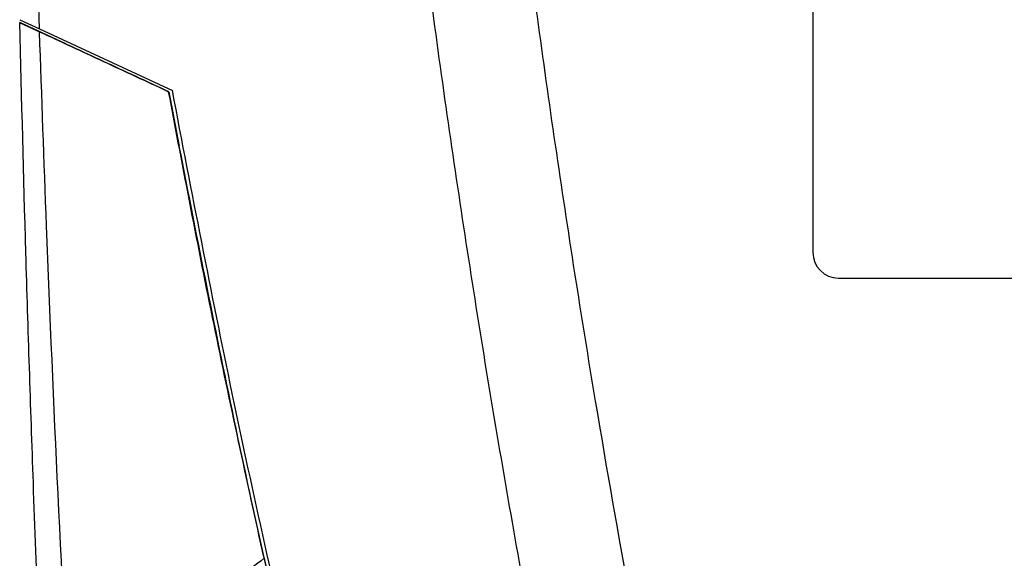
# Model space of a CAD drawing. Header units: millimetres. Extents: x -0.387 to 0.594, y -0.166 to 0.447.
# Tile 62 of 109: x 0.18 to 0.218, y 0.126 to 0.147. Entities that reach past the tile are written whole.
import ezdxf

# ---------------------------------------------------------------- set-up
doc = ezdxf.new("R2010")
doc.units = ezdxf.units.MM
doc.layers.add('FORMAT', color=7, linetype='Continuous')

msp = doc.modelspace()

# ---------------------------------------------------------------- linework, layer by layer
at = {"layer": 'FORMAT', "color": 7, "linetype": 'Continuous', "lineweight": 25}
for p, q in [((0.210569, 0.217074), (0.210569, 0.138074)), ((0.210569, 0.217074), (0.210569, 0.138074)), ((0.179639, 0.147151), (0.18041, 0.146794)), ((0.181431, 0.146207), (0.179642, 0.147038)), ((0.181434, 0.146207), (0.179645, 0.147037)), ((0.18041, 0.146793), (0.185593, 0.144388)), ((0.181434, 0.146207), (0.181431, 0.146207)), ((0.185449, 0.144343), (0.185447, 0.144343)), ((0.185449, 0.144343), (0.185864, 0.142216)), ((0.186027, 0.142088), (0.186027, 0.142088)), ((0.186027, 0.142088), (0.186027, 0.142088)), ((0.210569, 0.138074), (0.210569, 0.138074)), ((0.211569, 0.137074), (0.260569, 0.137074))]:
    msp.add_line(p, q, dxfattribs=at)
msp.add_arc((0.211569, 0.138074), 0.001, 180, 270, dxfattribs=at)
msp.add_arc((0.211569, 0.138074), 0.001, 180, 270, dxfattribs=at)
for points, knots in [([(0.18041, 0.146794), (0.180274, 0.151419), (0.180001, 0.160669), (0.179726, 0.179182), (0.179772, 0.201028), (0.180339, 0.226203), (0.181097, 0.242105), (0.181477, 0.250058)], [0, 0, 0, 0, 0.134374, 0.268766, 0.537671, 0.76879, 1, 1, 1, 1]), ([(0.213156, 0.06795), (0.212212, 0.071103), (0.210303, 0.077479), (0.207671, 0.087149), (0.205201, 0.096942), (0.202931, 0.106792), (0.200859, 0.116683), (0.198986, 0.12661), (0.197313, 0.136571), (0.19584, 0.14657), (0.194283, 0.158867), (0.192823, 0.173481), (0.191718, 0.19044), (0.191146, 0.20746), (0.191255, 0.218826), (0.191309, 0.224512)], [0, 0, 0, 0, 0.0622011, 0.1257859, 0.1893966, 0.2530847, 0.3167988, 0.3803836, 0.4439939, 0.5076815, 0.5713951, 0.6782397, 0.7852056, 0.8925407, 1, 1, 1, 1]), ([(0.195376, 0.222477), (0.195339, 0.219229), (0.195264, 0.212617), (0.195403, 0.202638), (0.195735, 0.192543), (0.196276, 0.18245), (0.197022, 0.172371), (0.197973, 0.162314), (0.199127, 0.152279), (0.200487, 0.142263), (0.202355, 0.130334), (0.20489, 0.116518), (0.2083, 0.100855), (0.212186, 0.085272), (0.215203, 0.074988), (0.216713, 0.069843)], [0, 0, 0, 0, 0.062973, 0.128199, 0.193452, 0.258786, 0.324147, 0.389373, 0.454626, 0.51996, 0.585321, 0.68872, 0.792227, 0.896059, 1, 1, 1, 1]), ([(0.181286, 0.10262), (0.181202, 0.104383), (0.180949, 0.109672), (0.180566, 0.118494), (0.180182, 0.128546), (0.179869, 0.138061), (0.179718, 0.144045), (0.179642, 0.147038)], [0, 0, 0, 0, 0.119232, 0.357698, 0.596198, 0.798093, 1, 1, 1, 1]), ([(0.179642, 0.147038), (0.179705, 0.147008), (0.179831, 0.14695), (0.180023, 0.146861), (0.180217, 0.146771), (0.180348, 0.14671), (0.180414, 0.146679)], [0, 0, 0, 0, 0.2499919, 0.499987, 0.7499918, 1, 1, 1, 1]), ([(0.180417, 0.146679), (0.180351, 0.14671), (0.180219, 0.146771), (0.180026, 0.146861), (0.179834, 0.14695), (0.179708, 0.147008), (0.179645, 0.147037)], [0, 0, 0, 0, 0.249992, 0.499987, 0.749992, 1, 1, 1, 1]), ([(0.183061, 0.097307), (0.182579, 0.104268), (0.181616, 0.118193), (0.180835, 0.134658), (0.180502, 0.144157), (0.180414, 0.146679)], [0, 0, 0, 0, 0.423364, 0.846858, 1, 1, 1, 1]), ([(0.180414, 0.146679), (0.180826, 0.146488), (0.181651, 0.146105), (0.182904, 0.145523), (0.184168, 0.144937), (0.185021, 0.144541), (0.185447, 0.144343)], [0, 0, 0, 0, 0.249634, 0.499405, 0.749623, 1, 1, 1, 1]), ([(0.185449, 0.144343), (0.185024, 0.14454), (0.184174, 0.144935), (0.182911, 0.145521), (0.181657, 0.146104), (0.18083, 0.146487), (0.180417, 0.146679)], [0, 0, 0, 0, 0.249605, 0.499367, 0.749604, 1, 1, 1, 1]), ([(0.197442, 0.094739), (0.196209, 0.099063), (0.193744, 0.107715), (0.190614, 0.120342), (0.187868, 0.132565), (0.186351, 0.140446), (0.185593, 0.144388)], [0, 0, 0, 0, 0.2640831, 0.5283644, 0.7641109, 1, 1, 1, 1]), ([(0.18917, 0.126142), (0.188505, 0.129178), (0.187179, 0.135228), (0.186023, 0.141312), (0.185447, 0.144343)], [0, 0, 0, 0, 0.501672, 1, 1, 1, 1]), ([(0.185849, 0.142214), (0.18657, 0.138541), (0.188028, 0.131105), (0.190584, 0.11983), (0.193442, 0.108381), (0.195703, 0.100166), (0.196971, 0.095807), (0.197126, 0.095273)], [0, 0, 0, 0, 0.2325905, 0.4708948, 0.7181076, 0.9654669, 1, 1, 1, 1]), ([(0.18917, 0.126142), (0.188849, 0.125893), (0.188208, 0.125393), (0.187286, 0.124597), (0.186277, 0.123654), (0.185196, 0.122548), (0.18446, 0.121678), (0.184092, 0.121242)], [0, 0, 0, 0, 0.171881, 0.343762, 0.515917, 0.757586, 1, 1, 1, 1]), ([(0.18917, 0.126142), (0.189187, 0.126067), (0.189221, 0.125915), (0.18929, 0.125607), (0.189373, 0.125239), (0.189472, 0.124802), (0.189576, 0.124347), (0.189649, 0.124026), (0.189686, 0.123864)], [0, 0, 0, 0, 0.119163, 0.241461, 0.426457, 0.612792, 0.80453, 1, 1, 1, 1])]:
    msp.add_open_spline(points, degree=3, knots=knots, dxfattribs=at)

doc.saveas('drawing.dxf')
